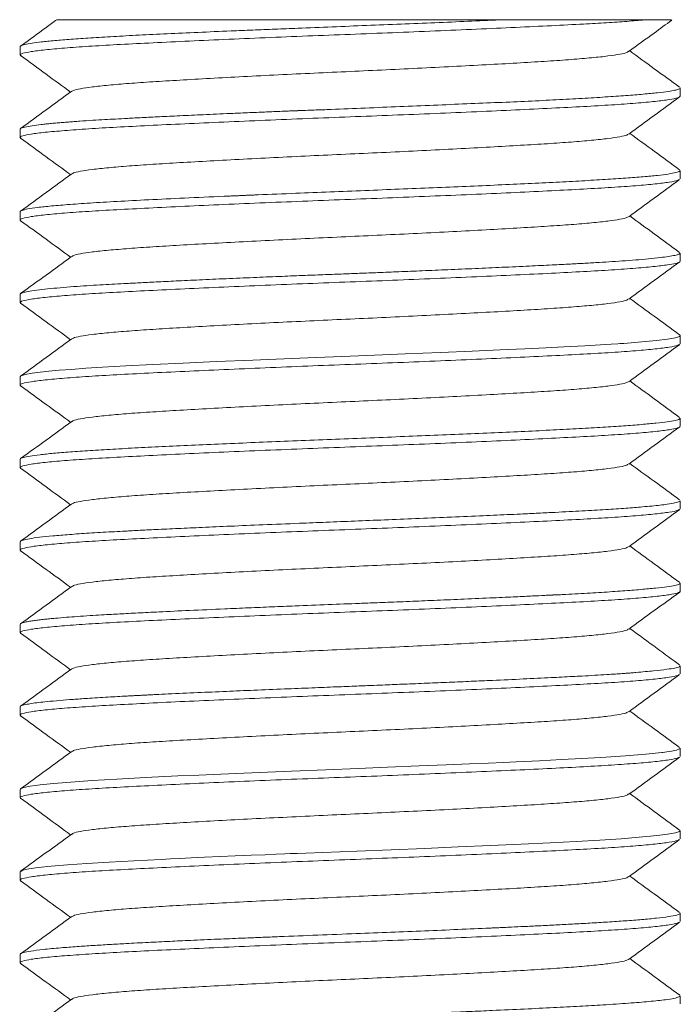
# Model space of a CAD drawing. Header units: millimetres. Extents: x 0 to 210, y 0 to 297.
# Tile 3 of 10: x 71 to 87, y 140 to 163. Entities that reach past the tile are written whole.
import ezdxf

# ---------------------------------------------------------------- set-up
doc = ezdxf.new("R2010")
doc.units = ezdxf.units.MM

msp = doc.modelspace()

# ---------------------------------------------------------------- linework, layer by layer
at = {"color": 7, "linetype": 'Continuous', "lineweight": 15}
for p, q in [((82.695, 163.482), (86.212, 163.482)), ((71.077, 162.832), (71.077, 162.632)), ((87.077, 161.632), (87.077, 161.832)), ((71.077, 160.832), (71.077, 160.632)), ((87.077, 159.632), (87.077, 159.832)), ((71.077, 158.832), (71.077, 158.632)), ((87.077, 157.632), (87.077, 157.832)), ((71.077, 156.832), (71.077, 156.632)), ((87.077, 155.632), (87.077, 155.832)), ((71.077, 154.832), (71.077, 154.632)), ((87.077, 153.632), (87.077, 153.831)), ((71.077, 152.833), (71.077, 152.632)), ((87.077, 151.632), (87.077, 151.83)), ((71.077, 150.83), (71.077, 150.632)), ((87.077, 149.632), (87.077, 149.83)), ((71.077, 148.832), (71.077, 148.632)), ((87.077, 147.632), (87.077, 147.831)), ((71.077, 146.831), (71.077, 146.632)), ((87.077, 145.632), (87.077, 145.833)), ((71.077, 144.831), (71.077, 144.632)), ((87.077, 143.632), (87.077, 143.833)), ((71.077, 142.832), (71.077, 142.632)), ((87.077, 141.632), (87.077, 141.833)), ((71.077, 140.832), (71.077, 140.632)), ((87.077, 139.632), (87.077, 139.83))]:
    msp.add_line(p, q, dxfattribs=at)
at = {"color": 7, "linetype": 'Continuous', "lineweight": 15, "flags": 128}
for points in [[(87.076, 155.832), (87.076, 155.829), (87.071, 155.82), (87.06, 155.812), (86.961, 155.779), (86.774, 155.746), (86.502, 155.712), (86.148, 155.678), (85.715, 155.643), (85.656, 155.638), (85.641, 155.637), (85.633, 155.637), (85.629, 155.636), (85.627, 155.636), (85.626, 155.636), (85.626, 155.636), (85.626, 155.636), (85.626, 155.636), (85.626, 155.636), (85.626, 155.636), (85.626, 155.636), (85.564, 155.632), (85.406, 155.621), (85.147, 155.605), (84.769, 155.583), (84.253, 155.555), (83.821, 155.533), (83.311, 155.509), (82.717, 155.482), (82.037, 155.452), (81.269, 155.42), (80.413, 155.386), (79.86, 155.364), (79.28, 155.341), (78.676, 155.317), (78.054, 155.292), (77.661, 155.277), (76.717, 155.238), (75.836, 155.201), (75.027, 155.165), (74.294, 155.13), (73.641, 155.096), (73.07, 155.063), (72.672, 155.038), (72.324, 155.013), (72.024, 154.989), (71.772, 154.966), (71.564, 154.943), (71.364, 154.917), (71.194, 154.886), (71.126, 154.867), (71.085, 154.846), (71.08, 154.841), (71.077, 154.835), (71.077, 154.832)], [(87.073, 145.833), (87.063, 145.815), (86.985, 145.785), (86.871, 145.76), (86.754, 145.742), (86.66, 145.729), (86.642, 145.727), (86.633, 145.726), (86.63, 145.726), (86.63, 145.726), (86.63, 145.726), (86.63, 145.726), (86.629, 145.726), (86.629, 145.726), (86.629, 145.726), (86.245, 145.685), (85.75, 145.645), (85.152, 145.606), (84.696, 145.579), (84.2, 145.553), (83.668, 145.527), (83.104, 145.501), (82.796, 145.487), (82.429, 145.471), (81.968, 145.451), (81.408, 145.428), (80.747, 145.401), (79.982, 145.37), (79.269, 145.341), (78.49, 145.31), (77.655, 145.276), (77.076, 145.253), (76.496, 145.228), (75.938, 145.204), (75.404, 145.181), (74.897, 145.158), (74.117, 145.119), (73.422, 145.082), (72.818, 145.046), (72.306, 145.011), (71.886, 144.976), (71.558, 144.942), (71.318, 144.91), (71.162, 144.878), (71.086, 144.847), (71.095, 144.831)], [(87.066, 143.833), (87.061, 143.813), (86.963, 143.779), (86.769, 143.744), (86.584, 143.72), (86.354, 143.695), (86.082, 143.671), (85.643, 143.637), (85.133, 143.604), (84.558, 143.572), (83.922, 143.54), (83.224, 143.508), (82.479, 143.474), (81.697, 143.439), (80.887, 143.403), (80.07, 143.368), (79.241, 143.335), (78.411, 143.304), (77.998, 143.289), (77.793, 143.282), (77.742, 143.28), (77.729, 143.279), (77.726, 143.279), (77.725, 143.279), (77.724, 143.279), (77.724, 143.279), (77.724, 143.279), (77.724, 143.279), (77.724, 143.279), (77.724, 143.279), (77.697, 143.278), (77.618, 143.275), (77.494, 143.27), (77.285, 143.261), (77.013, 143.25), (76.679, 143.236), (76.287, 143.219), (75.923, 143.203), (75.543, 143.186), (75.218, 143.171), (74.945, 143.158), (74.721, 143.148), (74.492, 143.136), (73.833, 143.103), (73.23, 143.07), (72.692, 143.036), (72.224, 143.003), (71.83, 142.97), (71.516, 142.937), (71.284, 142.904), (71.137, 142.871), (71.078, 142.838), (71.083, 142.832)]]:
    msp.add_lwpolyline(points, dxfattribs=at)
at = {"color": 7, "linetype": 'Continuous', "lineweight": 15}
for points, knots in [([(86.212, 163.482), (86.075, 163.47), (85.804, 163.447), (85.303, 163.414), (84.699, 163.379), (83.968, 163.342), (83.096, 163.3), (82.147, 163.257), (81.144, 163.214), (80.115, 163.172), (79.077, 163.132), (78.038, 163.092), (77.009, 163.05), (76.006, 163.007), (75.057, 162.964), (74.186, 162.922), (73.404, 162.882), (72.717, 162.842), (72.133, 162.8), (71.664, 162.757), (71.323, 162.714), (71.127, 162.672), (71.053, 162.64), (71.093, 162.621), (71.104, 162.615)], [0, 0, 0, 0, 0.039112, 0.077844, 0.11599, 0.163323, 0.21148, 0.260059, 0.308639, 0.356796, 0.404128, 0.451461, 0.499617, 0.548197, 0.596777, 0.644933, 0.692266, 0.739598, 0.787755, 0.836335, 0.884914, 0.933071, 0.980403, 1, 1, 1, 1]), ([(82.695, 163.482), (82.442, 163.471), (81.935, 163.448), (81.133, 163.414), (80.312, 163.38), (79.476, 163.347), (78.637, 163.313), (77.894, 163.284), (77.254, 163.258), (76.714, 163.236), (76.085, 163.21), (75.385, 163.18), (74.638, 163.146), (73.951, 163.113), (73.331, 163.079), (72.781, 163.046), (72.384, 163.018), (72.104, 162.996), (71.915, 162.98), (71.744, 162.963), (71.55, 162.942), (71.349, 162.916), (71.165, 162.883), (71.096, 162.858), (71.08, 162.842), (71.077, 162.837), (71.077, 162.834), (71.077, 162.832)], [0, 0, 0, 0, 0.051392, 0.102785, 0.154176, 0.205567, 0.256958, 0.308348, 0.342617, 0.376885, 0.411154, 0.46488, 0.517941, 0.570334, 0.62206, 0.67312, 0.723512, 0.748467, 0.773254, 0.797875, 0.822328, 0.867709, 0.916945, 0.976656, 0.984839, 0.993104, 1, 1, 1, 1]), ([(71.963, 163.487), (71.877, 163.425), (71.586, 163.212), (71.294, 162.999), (71.088, 162.848)], [0, 0, 0, 0, 0.293092, 1, 1, 1, 1]), ([(71.967, 163.482), (71.964, 163.482), (71.957, 163.482), (72.033, 163.482), (72.196, 163.482), (72.45, 163.482), (72.787, 163.482), (73.208, 163.482), (73.707, 163.482), (74.275, 163.482), (74.908, 163.482), (75.596, 163.482), (76.339, 163.482), (77.129, 163.482), (77.958, 163.482), (78.806, 163.482), (79.662, 163.482), (80.516, 163.482), (81.309, 163.482), (82.039, 163.482), (82.476, 163.482), (82.695, 163.482)], [0, 0, 0, 0, 0.022753, 0.074543, 0.128014, 0.18165, 0.235122, 0.289492, 0.344038, 0.398422, 0.453447, 0.508635, 0.56366, 0.620621, 0.677763, 0.734724, 0.791626, 0.848698, 0.905605, 0.952803, 1, 1, 1, 1]), ([(85.828, 162.713), (86.035, 162.863), (86.383, 163.118), (86.732, 163.372), (86.874, 163.476)], [0, 0, 0, 0, 0.5912185, 1, 1, 1, 1]), ([(86.212, 163.482), (86.322, 163.482), (86.544, 163.482), (86.753, 163.482), (86.871, 163.482), (86.871, 163.482), (86.87, 163.482)], [0, 0, 0, 0, 0.271832, 0.5445308, 0.816363, 1, 1, 1, 1]), ([(71.088, 162.616), (71.294, 162.465), (71.698, 162.171), (72.101, 161.876), (72.298, 161.732)], [0, 0, 0, 0, 0.510972, 1, 1, 1, 1]), ([(85.814, 162.713), (85.808, 162.706), (85.787, 162.686), (85.628, 162.65), (85.346, 162.607), (84.948, 162.564), (84.454, 162.522), (83.874, 162.482), (83.213, 162.442), (82.476, 162.4), (81.673, 162.357), (80.825, 162.314), (79.954, 162.272), (79.077, 162.232), (78.199, 162.192), (77.328, 162.15), (76.48, 162.107), (75.678, 162.064), (74.94, 162.022), (74.28, 161.982), (73.699, 161.942), (73.205, 161.9), (72.807, 161.857), (72.525, 161.814), (72.366, 161.778), (72.346, 161.758), (72.339, 161.751)], [0, 0, 0, 0, 0.0220246, 0.0655449, 0.109448, 0.153351, 0.1968713, 0.2396459, 0.2824205, 0.3259408, 0.3698439, 0.4137469, 0.4572672, 0.5000418, 0.5428164, 0.5863367, 0.6302397, 0.6741428, 0.7176631, 0.7604377, 0.8032123, 0.8467326, 0.8906356, 0.9345387, 0.978059, 1, 1, 1, 1]), ([(87.065, 161.848), (86.859, 161.999), (86.455, 162.293), (86.052, 162.588), (85.855, 162.732)], [0, 0, 0, 0, 0.510946, 1, 1, 1, 1]), ([(87.073, 161.832), (87.074, 161.83), (87.08, 161.82), (87.043, 161.801), (86.951, 161.775), (86.788, 161.747), (86.541, 161.716), (86.195, 161.682), (85.771, 161.648), (85.273, 161.614), (84.709, 161.579), (84.083, 161.545), (83.403, 161.512), (82.676, 161.48), (81.906, 161.448), (81.104, 161.415), (80.279, 161.381), (79.445, 161.346), (78.751, 161.317), (78.27, 161.299), (78.031, 161.29), (77.912, 161.286), (77.852, 161.284), (77.822, 161.283), (77.807, 161.282), (77.8, 161.282), (77.796, 161.282), (77.794, 161.282), (77.794, 161.282), (77.793, 161.282), (77.793, 161.282), (77.793, 161.282), (77.793, 161.282), (77.792, 161.282), (77.792, 161.282), (77.791, 161.282), (77.79, 161.282), (77.788, 161.282), (77.783, 161.282), (77.773, 161.281), (77.749, 161.28), (77.684, 161.278), (77.573, 161.273), (77.41, 161.266), (77.232, 161.259), (77.044, 161.251), (76.852, 161.243), (76.64, 161.234), (76.409, 161.224), (76.027, 161.208), (75.53, 161.185), (74.96, 161.159), (74.466, 161.136), (74.045, 161.115), (73.69, 161.096), (73.39, 161.08), (73.108, 161.065), (72.817, 161.047), (72.573, 161.031), (72.38, 161.017), (72.241, 161.007), (72.103, 160.996), (71.967, 160.984), (71.834, 160.972), (71.706, 160.959), (71.537, 160.941), (71.347, 160.916), (71.165, 160.883), (71.096, 160.858), (71.08, 160.842), (71.077, 160.837), (71.077, 160.834), (71.077, 160.832)], [0, 0, 0, 0, 0.005188, 0.031874, 0.058561, 0.085248, 0.118602, 0.151956, 0.185311, 0.218667, 0.251976, 0.28521, 0.318441, 0.351672, 0.385069, 0.418542, 0.452017, 0.485494, 0.518372, 0.534814, 0.543035, 0.547146, 0.549201, 0.550229, 0.550742, 0.550999, 0.551128, 0.551192, 0.551224, 0.55124, 0.551248, 0.551252, 0.551254, 0.551255, 0.551282, 0.551303, 0.551343, 0.551419, 0.551571, 0.551897, 0.552652, 0.554547, 0.55968, 0.566156, 0.574419, 0.581415, 0.589323, 0.598142, 0.607873, 0.618515, 0.646791, 0.672653, 0.696101, 0.717134, 0.735752, 0.751954, 0.76693, 0.784821, 0.805629, 0.815441, 0.825789, 0.836673, 0.848092, 0.860048, 0.872539, 0.885566, 0.914223, 0.945919, 0.98502, 0.990427, 0.995898, 1, 1, 1, 1]), ([(87.077, 161.632), (87.064, 161.619), (87.038, 161.592), (86.827, 161.55), (86.49, 161.507), (86.02, 161.464), (85.436, 161.422), (84.749, 161.382), (83.968, 161.342), (83.096, 161.3), (82.147, 161.257), (81.144, 161.214), (80.115, 161.172), (79.077, 161.132), (78.038, 161.092), (77.009, 161.05), (76.006, 161.007), (75.057, 160.964), (74.186, 160.922), (73.404, 160.882), (72.717, 160.842), (72.133, 160.8), (71.664, 160.757), (71.323, 160.714), (71.127, 160.672), (71.053, 160.64), (71.093, 160.621), (71.104, 160.615)], [0, 0, 0, 0, 0.040381, 0.081466, 0.122911, 0.164356, 0.205441, 0.245822, 0.286203, 0.327287, 0.368733, 0.410178, 0.451262, 0.491644, 0.532025, 0.573109, 0.614555, 0.656, 0.697084, 0.737465, 0.777847, 0.818931, 0.860376, 0.901822, 0.942906, 0.983287, 1, 1, 1, 1]), ([(72.325, 161.751), (72.119, 161.601), (71.706, 161.3), (71.294, 160.999), (71.088, 160.848)], [0, 0, 0, 0, 0.499955, 1, 1, 1, 1]), ([(85.829, 160.713), (86.035, 160.863), (86.447, 161.164), (86.859, 161.465), (87.065, 161.616)], [0, 0, 0, 0, 0.499957, 1, 1, 1, 1]), ([(71.088, 160.616), (71.294, 160.465), (71.698, 160.171), (72.101, 159.876), (72.298, 159.732)], [0, 0, 0, 0, 0.510969, 1, 1, 1, 1]), ([(85.815, 160.713), (85.808, 160.706), (85.787, 160.686), (85.628, 160.65), (85.346, 160.607), (84.948, 160.564), (84.454, 160.522), (83.874, 160.482), (83.213, 160.442), (82.476, 160.4), (81.673, 160.357), (80.825, 160.314), (79.954, 160.272), (79.077, 160.232), (78.199, 160.192), (77.328, 160.15), (76.48, 160.107), (75.678, 160.064), (74.94, 160.022), (74.28, 159.982), (73.699, 159.942), (73.205, 159.9), (72.807, 159.857), (72.525, 159.814), (72.366, 159.778), (72.346, 159.758), (72.339, 159.751)], [0, 0, 0, 0, 0.02212, 0.065639, 0.109541, 0.153443, 0.196962, 0.239735, 0.282508, 0.326027, 0.369929, 0.413831, 0.45735, 0.500123, 0.542897, 0.586416, 0.630318, 0.674219, 0.717738, 0.760512, 0.803285, 0.846804, 0.890706, 0.934608, 0.978127, 1, 1, 1, 1]), ([(87.065, 159.848), (86.859, 159.999), (86.456, 160.293), (86.052, 160.588), (85.855, 160.732)], [0, 0, 0, 0, 0.510844, 1, 1, 1, 1]), ([(87.066, 159.832), (87.067, 159.826), (87.071, 159.809), (86.981, 159.78), (86.805, 159.747), (86.539, 159.714), (86.193, 159.681), (85.769, 159.648), (85.271, 159.615), (84.706, 159.581), (84.078, 159.548), (83.396, 159.514), (82.665, 159.481), (81.895, 159.447), (81.093, 159.414), (80.269, 159.38), (79.433, 159.347), (78.592, 159.313), (77.723, 159.278), (77.109, 159.253), (76.741, 159.238), (76.641, 159.234), (76.54, 159.229), (76.44, 159.225), (76.341, 159.221), (76.242, 159.217), (75.843, 159.2), (75.17, 159.17), (74.29, 159.128), (73.51, 159.088), (72.838, 159.048), (72.277, 159.01), (71.826, 158.972), (71.485, 158.936), (71.245, 158.9), (71.115, 158.866), (71.063, 158.843), (71.077, 158.832), (71.078, 158.832)], [0, 0, 0, 0, 0.018787, 0.052153, 0.085518, 0.118842, 0.152167, 0.185492, 0.218817, 0.252142, 0.285467, 0.318842, 0.352249, 0.385657, 0.419065, 0.452472, 0.48588, 0.519287, 0.552695, 0.590107, 0.594309, 0.59851, 0.602712, 0.606914, 0.611115, 0.615317, 0.619519, 0.662236, 0.703894, 0.744491, 0.784028, 0.822505, 0.859921, 0.896276, 0.931572, 0.965806, 0.998979, 1, 1, 1, 1]), ([(72.325, 159.751), (72.119, 159.601), (71.706, 159.3), (71.294, 158.999), (71.088, 158.848)], [0, 0, 0, 0, 0.499953, 1, 1, 1, 1]), ([(87.049, 159.616), (87.04, 159.608), (87.016, 159.587), (86.825, 159.55), (86.49, 159.507), (86.02, 159.464), (85.436, 159.422), (84.749, 159.382), (83.968, 159.342), (83.096, 159.3), (82.147, 159.257), (81.144, 159.214), (80.115, 159.172), (79.077, 159.132), (78.038, 159.092), (77.009, 159.05), (76.006, 159.007), (75.057, 158.964), (74.186, 158.922), (73.404, 158.882), (72.717, 158.842), (72.133, 158.8), (71.664, 158.757), (71.323, 158.714), (71.127, 158.672), (71.053, 158.64), (71.093, 158.621), (71.104, 158.615)], [0, 0, 0, 0, 0.024274, 0.066049, 0.10819, 0.150331, 0.192105, 0.233165, 0.274224, 0.315998, 0.358139, 0.400281, 0.442055, 0.483114, 0.524174, 0.565948, 0.608089, 0.65023, 0.692004, 0.733064, 0.774123, 0.815897, 0.858039, 0.90018, 0.941954, 0.983013, 1, 1, 1, 1]), ([(85.829, 158.713), (86.035, 158.863), (86.447, 159.164), (86.859, 159.465), (87.065, 159.616)], [0, 0, 0, 0, 0.499955, 1, 1, 1, 1]), ([(85.815, 158.713), (85.808, 158.706), (85.787, 158.686), (85.628, 158.65), (85.346, 158.607), (84.948, 158.564), (84.454, 158.522), (83.874, 158.482), (83.213, 158.442), (82.476, 158.4), (81.673, 158.357), (80.825, 158.314), (79.954, 158.272), (79.077, 158.232), (78.199, 158.192), (77.328, 158.15), (76.48, 158.107), (75.678, 158.064), (74.94, 158.022), (74.28, 157.982), (73.699, 157.942), (73.205, 157.9), (72.807, 157.857), (72.525, 157.814), (72.366, 157.778), (72.345, 157.758), (72.338, 157.751)], [0, 0, 0, 0, 0.022096, 0.065595, 0.109477, 0.153358, 0.196857, 0.23961, 0.282364, 0.325863, 0.369744, 0.413625, 0.457124, 0.499878, 0.542631, 0.58613, 0.630011, 0.673893, 0.717392, 0.760145, 0.802898, 0.846397, 0.890279, 0.93416, 0.977659, 1, 1, 1, 1]), ([(87.065, 157.848), (86.859, 157.999), (86.455, 158.293), (86.052, 158.588), (85.855, 158.732)], [0, 0, 0, 0, 0.511037, 1, 1, 1, 1]), ([(71.088, 158.616), (71.294, 158.465), (71.698, 158.171), (72.101, 157.876), (72.298, 157.732)], [0, 0, 0, 0, 0.510965, 1, 1, 1, 1]), ([(87.074, 157.832), (87.075, 157.83), (87.079, 157.822), (87.053, 157.806), (86.983, 157.782), (86.85, 157.755), (86.652, 157.727), (86.399, 157.699), (86.095, 157.671), (85.77, 157.646), (85.445, 157.624), (85.116, 157.603), (84.778, 157.584), (84.398, 157.564), (83.952, 157.541), (83.401, 157.515), (82.778, 157.486), (82.115, 157.456), (81.468, 157.428), (80.847, 157.402), (80.28, 157.379), (79.772, 157.359), (79.323, 157.341), (78.899, 157.325), (78.458, 157.308), (77.96, 157.289), (77.402, 157.266), (76.79, 157.241), (76.143, 157.213), (75.51, 157.185), (74.935, 157.158), (74.44, 157.134), (74.021, 157.113), (73.672, 157.095), (73.366, 157.079), (73.07, 157.063), (72.76, 157.044), (72.436, 157.022), (72.11, 156.997), (71.801, 156.97), (71.522, 156.94), (71.307, 156.909), (71.167, 156.881), (71.099, 156.857), (71.074, 156.841), (71.078, 156.833), (71.079, 156.832)], [0, 0, 0, 0, 0.00472, 0.025443, 0.049921, 0.078155, 0.104554, 0.133346, 0.16086, 0.185767, 0.208066, 0.227758, 0.247944, 0.267323, 0.290409, 0.317251, 0.347847, 0.376211, 0.404363, 0.429908, 0.452845, 0.473175, 0.490897, 0.506468, 0.523764, 0.54367, 0.566184, 0.591306, 0.619036, 0.647718, 0.673902, 0.697478, 0.718446, 0.736807, 0.752637, 0.769296, 0.788563, 0.810438, 0.834922, 0.862013, 0.890918, 0.922787, 0.950903, 0.975264, 0.995871, 1, 1, 1, 1]), ([(72.324, 157.751), (72.118, 157.6), (71.706, 157.299), (71.294, 156.998), (71.087, 156.848)], [0, 0, 0, 0, 0.499956, 1, 1, 1, 1]), ([(87.077, 157.632), (87.064, 157.619), (87.038, 157.592), (86.827, 157.55), (86.49, 157.507), (86.02, 157.464), (85.436, 157.422), (84.749, 157.382), (83.968, 157.342), (83.096, 157.3), (82.147, 157.257), (81.144, 157.214), (80.115, 157.172), (79.077, 157.132), (78.038, 157.092), (77.009, 157.05), (76.006, 157.007), (75.057, 156.964), (74.186, 156.922), (73.404, 156.882), (72.717, 156.842), (72.133, 156.8), (71.664, 156.757), (71.323, 156.714), (71.127, 156.672), (71.053, 156.64), (71.093, 156.621), (71.104, 156.615)], [0, 0, 0, 0, 0.040382, 0.081467, 0.122912, 0.164358, 0.205443, 0.245825, 0.286206, 0.327291, 0.368737, 0.410183, 0.451268, 0.491649, 0.532031, 0.573116, 0.614562, 0.656008, 0.697092, 0.737474, 0.777856, 0.818941, 0.860386, 0.901832, 0.942917, 0.983299, 1, 1, 1, 1]), ([(85.829, 156.713), (86.035, 156.864), (86.447, 157.165), (86.859, 157.466), (87.066, 157.616)], [0, 0, 0, 0, 0.499955, 1, 1, 1, 1]), ([(71.088, 156.616), (71.294, 156.465), (71.698, 156.171), (72.101, 155.876), (72.298, 155.732)], [0, 0, 0, 0, 0.5109606, 1, 1, 1, 1]), ([(85.815, 156.713), (85.808, 156.706), (85.787, 156.686), (85.628, 156.65), (85.346, 156.607), (84.948, 156.564), (84.454, 156.522), (83.874, 156.482), (83.213, 156.442), (82.476, 156.4), (81.673, 156.357), (80.825, 156.314), (79.954, 156.272), (79.077, 156.232), (78.199, 156.192), (77.328, 156.15), (76.48, 156.107), (75.678, 156.064), (74.94, 156.022), (74.28, 155.982), (73.699, 155.942), (73.205, 155.9), (72.807, 155.857), (72.525, 155.814), (72.366, 155.778), (72.346, 155.758), (72.339, 155.751)], [0, 0, 0, 0, 0.022199, 0.065715, 0.109614, 0.153513, 0.197029, 0.239799, 0.28257, 0.326086, 0.369984, 0.413883, 0.457399, 0.500169, 0.54294, 0.586456, 0.630355, 0.674253, 0.717769, 0.76054, 0.80331, 0.846826, 0.890725, 0.934623, 0.97814, 1, 1, 1, 1]), ([(87.065, 155.848), (86.859, 155.999), (86.455, 156.293), (86.052, 156.588), (85.855, 156.732)], [0, 0, 0, 0, 0.510957, 1, 1, 1, 1]), ([(87.065, 155.849), (87.067, 155.847), (87.073, 155.843), (87.075, 155.839), (87.076, 155.836)], [0, 0, 0, 0, 0.407164, 1, 1, 1, 1]), ([(87.05, 155.616), (87.041, 155.608), (87.016, 155.587), (86.825, 155.55), (86.49, 155.507), (86.02, 155.464), (85.436, 155.422), (84.749, 155.382), (83.968, 155.342), (83.096, 155.3), (82.147, 155.257), (81.144, 155.214), (80.115, 155.172), (79.077, 155.132), (78.038, 155.092), (77.009, 155.05), (76.006, 155.007), (75.057, 154.964), (74.186, 154.922), (73.404, 154.882), (72.717, 154.842), (72.133, 154.8), (71.664, 154.757), (71.323, 154.714), (71.127, 154.672), (71.053, 154.64), (71.093, 154.621), (71.104, 154.615)], [0, 0, 0, 0, 0.024436, 0.066204, 0.108338, 0.150473, 0.19224, 0.233293, 0.274346, 0.316113, 0.358248, 0.400382, 0.44215, 0.483203, 0.524256, 0.566023, 0.608158, 0.650292, 0.69206, 0.733113, 0.774165, 0.815933, 0.858067, 0.900202, 0.94197, 0.983022, 1, 1, 1, 1]), ([(72.325, 155.751), (72.119, 155.601), (71.707, 155.3), (71.294, 154.999), (71.088, 154.848)], [0, 0, 0, 0, 0.499955, 1, 1, 1, 1]), ([(85.829, 154.713), (86.035, 154.864), (86.447, 155.165), (86.86, 155.466), (87.066, 155.616)], [0, 0, 0, 0, 0.499956, 1, 1, 1, 1]), ([(85.815, 154.713), (85.808, 154.706), (85.788, 154.686), (85.628, 154.65), (85.346, 154.607), (84.948, 154.564), (84.454, 154.522), (83.874, 154.482), (83.213, 154.442), (82.476, 154.4), (81.673, 154.357), (80.825, 154.314), (79.954, 154.272), (79.077, 154.232), (78.199, 154.192), (77.328, 154.15), (76.48, 154.107), (75.678, 154.064), (74.94, 154.022), (74.28, 153.982), (73.699, 153.942), (73.205, 153.9), (72.807, 153.857), (72.525, 153.814), (72.366, 153.778), (72.346, 153.758), (72.339, 153.751)], [0, 0, 0, 0, 0.022301, 0.065807, 0.109695, 0.153584, 0.197089, 0.23985, 0.28261, 0.326116, 0.370004, 0.413892, 0.457398, 0.500158, 0.542919, 0.586424, 0.630313, 0.674201, 0.717707, 0.760467, 0.803227, 0.846733, 0.890621, 0.93451, 0.978016, 1, 1, 1, 1]), ([(87.065, 153.848), (86.859, 153.999), (86.456, 154.293), (86.052, 154.588), (85.855, 154.732)], [0, 0, 0, 0, 0.510846, 1, 1, 1, 1]), ([(71.088, 154.616), (71.294, 154.465), (71.698, 154.171), (72.101, 153.876), (72.298, 153.732)], [0, 0, 0, 0, 0.510957, 1, 1, 1, 1]), ([(87.067, 153.831), (87.067, 153.824), (87.067, 153.805), (86.966, 153.775), (86.779, 153.742), (86.504, 153.709), (86.15, 153.676), (85.717, 153.643), (85.212, 153.61), (84.64, 153.577), (84.006, 153.543), (83.319, 153.51), (82.586, 153.477), (81.814, 153.444), (81.012, 153.411), (80.188, 153.377), (79.353, 153.344), (78.515, 153.311), (77.683, 153.278), (76.866, 153.244), (76.073, 153.211), (75.313, 153.178), (74.594, 153.144), (73.925, 153.111), (73.312, 153.078), (72.761, 153.044), (72.28, 153.011), (71.874, 152.978), (71.546, 152.944), (71.301, 152.911), (71.134, 152.876), (71.083, 152.851), (71.077, 152.836), (71.077, 152.834), (71.077, 152.833)], [0, 0, 0, 0, 0.02259, 0.055906, 0.089222, 0.122538, 0.155854, 0.18917, 0.222486, 0.255802, 0.289118, 0.322434, 0.35575, 0.389066, 0.422382, 0.455698, 0.489014, 0.522331, 0.555647, 0.588963, 0.622279, 0.655595, 0.688911, 0.722228, 0.755544, 0.78886, 0.822177, 0.855493, 0.888809, 0.922125, 0.955442, 0.992752, 0.996942, 1, 1, 1, 1]), ([(72.325, 153.751), (72.119, 153.601), (71.706, 153.3), (71.294, 152.999), (71.088, 152.848)], [0, 0, 0, 0, 0.499955, 1, 1, 1, 1]), ([(87.077, 153.632), (87.064, 153.619), (87.038, 153.592), (86.827, 153.55), (86.49, 153.507), (86.02, 153.464), (85.436, 153.422), (84.749, 153.382), (83.968, 153.342), (83.096, 153.3), (82.147, 153.257), (81.144, 153.214), (80.115, 153.172), (79.077, 153.132), (78.038, 153.092), (77.009, 153.05), (76.006, 153.007), (75.057, 152.964), (74.186, 152.922), (73.404, 152.882), (72.717, 152.842), (72.133, 152.8), (71.664, 152.757), (71.323, 152.714), (71.127, 152.672), (71.053, 152.64), (71.093, 152.621), (71.104, 152.615)], [0, 0, 0, 0, 0.0403815, 0.0814662, 0.1229118, 0.1643573, 0.205442, 0.2458236, 0.2862051, 0.3272898, 0.3687354, 0.4101809, 0.4512656, 0.4916471, 0.5320287, 0.5731134, 0.6145589, 0.6560045, 0.6970892, 0.7374707, 0.7778523, 0.818937, 0.8603825, 0.901828, 0.9429127, 0.9832943, 1, 1, 1, 1]), ([(85.829, 152.713), (86.035, 152.864), (86.447, 153.165), (86.86, 153.466), (87.066, 153.616)], [0, 0, 0, 0, 0.4999559, 1, 1, 1, 1]), ([(87.065, 151.848), (86.859, 151.999), (86.455, 152.293), (86.052, 152.588), (85.855, 152.732)], [0, 0, 0, 0, 0.510947, 1, 1, 1, 1]), ([(71.088, 152.616), (71.294, 152.465), (71.698, 152.171), (72.101, 151.876), (72.298, 151.732)], [0, 0, 0, 0, 0.510954, 1, 1, 1, 1]), ([(85.815, 152.713), (85.808, 152.706), (85.788, 152.686), (85.628, 152.65), (85.346, 152.607), (84.948, 152.564), (84.454, 152.522), (83.874, 152.482), (83.213, 152.442), (82.476, 152.4), (81.673, 152.357), (80.825, 152.314), (79.954, 152.272), (79.077, 152.232), (78.199, 152.192), (77.328, 152.15), (76.48, 152.107), (75.678, 152.064), (74.94, 152.022), (74.28, 151.982), (73.699, 151.942), (73.205, 151.9), (72.807, 151.857), (72.525, 151.814), (72.366, 151.778), (72.346, 151.758), (72.339, 151.752)], [0, 0, 0, 0, 0.022339, 0.065853, 0.109751, 0.153648, 0.197162, 0.239931, 0.2827, 0.326215, 0.370112, 0.41401, 0.457524, 0.500293, 0.543062, 0.586577, 0.630474, 0.674371, 0.717886, 0.760655, 0.803424, 0.846939, 0.890836, 0.934733, 0.978248, 1, 1, 1, 1]), ([(87.067, 151.83), (87.067, 151.823), (87.066, 151.804), (86.964, 151.774), (86.797, 151.745), (86.596, 151.72), (86.396, 151.7), (86.128, 151.676), (85.766, 151.648), (85.278, 151.615), (84.707, 151.582), (84.214, 151.555), (83.849, 151.537), (83.642, 151.527), (83.428, 151.516), (83.176, 151.504), (82.883, 151.491), (82.552, 151.476), (82.073, 151.454), (81.447, 151.428), (80.674, 151.395), (79.921, 151.365), (79.197, 151.336), (78.508, 151.308), (77.762, 151.278), (76.981, 151.246), (76.193, 151.213), (75.509, 151.183), (74.908, 151.156), (74.391, 151.132), (74.027, 151.114), (73.798, 151.102), (73.671, 151.095), (73.504, 151.086), (73.184, 151.069), (72.74, 151.043), (72.26, 151.01), (71.856, 150.977), (71.531, 150.943), (71.289, 150.908), (71.139, 150.873), (71.072, 150.847), (71.083, 150.833), (71.086, 150.83)], [0, 0, 0, 0, 0.02316, 0.056423, 0.089686, 0.111866, 0.132948, 0.153566, 0.185307, 0.218031, 0.251739, 0.28643, 0.296527, 0.306704, 0.316962, 0.3273, 0.342199, 0.357115, 0.371766, 0.404912, 0.436619, 0.466887, 0.495716, 0.523106, 0.549056, 0.585271, 0.61825, 0.647991, 0.674494, 0.70033, 0.722103, 0.729546, 0.736361, 0.742549, 0.756863, 0.79028, 0.823697, 0.857114, 0.890533, 0.923953, 0.957273, 0.990219, 1, 1, 1, 1]), ([(87.05, 151.616), (87.041, 151.608), (87.016, 151.587), (86.825, 151.55), (86.49, 151.507), (86.02, 151.464), (85.436, 151.422), (84.749, 151.382), (83.968, 151.342), (83.096, 151.3), (82.147, 151.257), (81.144, 151.214), (80.115, 151.172), (79.077, 151.132), (78.038, 151.092), (77.009, 151.05), (76.006, 151.007), (75.057, 150.964), (74.186, 150.922), (73.404, 150.882), (72.717, 150.842), (72.133, 150.8), (71.664, 150.757), (71.323, 150.714), (71.127, 150.672), (71.053, 150.64), (71.093, 150.621), (71.104, 150.615)], [0, 0, 0, 0, 0.024395, 0.0661635, 0.1082988, 0.1504341, 0.1922026, 0.2332562, 0.2743098, 0.3160783, 0.3582136, 0.4003489, 0.4421174, 0.483171, 0.5242246, 0.5659931, 0.6081284, 0.6502637, 0.6920322, 0.7330858, 0.7741394, 0.8159079, 0.8580432, 0.9001785, 0.941947, 0.9830006, 1, 1, 1, 1]), ([(72.325, 151.751), (72.119, 151.601), (71.707, 151.3), (71.294, 150.999), (71.088, 150.848)], [0, 0, 0, 0, 0.499955, 1, 1, 1, 1]), ([(85.829, 150.713), (86.035, 150.864), (86.447, 151.165), (86.859, 151.466), (87.066, 151.616)], [0, 0, 0, 0, 0.499956, 1, 1, 1, 1]), ([(71.088, 150.616), (71.294, 150.465), (71.698, 150.171), (72.101, 149.876), (72.298, 149.732)], [0, 0, 0, 0, 0.510955, 1, 1, 1, 1]), ([(85.815, 150.713), (85.808, 150.706), (85.787, 150.686), (85.628, 150.65), (85.346, 150.607), (84.948, 150.564), (84.454, 150.522), (83.874, 150.482), (83.213, 150.442), (82.476, 150.4), (81.673, 150.357), (80.825, 150.314), (79.954, 150.272), (79.077, 150.232), (78.199, 150.192), (77.328, 150.15), (76.48, 150.107), (75.678, 150.064), (74.94, 150.022), (74.28, 149.982), (73.699, 149.942), (73.205, 149.9), (72.807, 149.857), (72.525, 149.814), (72.366, 149.778), (72.346, 149.758), (72.339, 149.751)], [0, 0, 0, 0, 0.022277, 0.06579, 0.109685, 0.153581, 0.197093, 0.23986, 0.282627, 0.32614, 0.370035, 0.413931, 0.457443, 0.50021, 0.542978, 0.58649, 0.630386, 0.674281, 0.717794, 0.760561, 0.803328, 0.84684, 0.890736, 0.934631, 0.978144, 1, 1, 1, 1]), ([(87.066, 149.848), (86.859, 149.998), (86.456, 150.293), (86.052, 150.588), (85.855, 150.732)], [0, 0, 0, 0, 0.5107414, 1, 1, 1, 1]), ([(87.077, 149.632), (87.064, 149.619), (87.038, 149.592), (86.827, 149.55), (86.49, 149.507), (86.02, 149.464), (85.436, 149.422), (84.749, 149.382), (83.968, 149.342), (83.096, 149.3), (82.147, 149.257), (81.144, 149.214), (80.115, 149.172), (79.077, 149.132), (78.038, 149.092), (77.009, 149.05), (76.006, 149.007), (75.057, 148.964), (74.186, 148.922), (73.404, 148.882), (72.717, 148.842), (72.133, 148.8), (71.664, 148.757), (71.323, 148.714), (71.127, 148.672), (71.053, 148.64), (71.093, 148.621), (71.104, 148.615)], [0, 0, 0, 0, 0.04038, 0.081463, 0.122906, 0.16435, 0.205433, 0.245813, 0.286193, 0.327276, 0.368719, 0.410163, 0.451246, 0.491626, 0.532006, 0.573088, 0.614532, 0.655976, 0.697059, 0.737439, 0.777818, 0.818901, 0.860345, 0.901789, 0.942872, 0.983252, 1, 1, 1, 1]), ([(87.068, 149.83), (87.067, 149.822), (87.065, 149.803), (86.961, 149.774), (86.771, 149.743), (86.493, 149.711), (86.132, 149.677), (85.693, 149.643), (85.184, 149.607), (84.707, 149.578), (84.351, 149.56), (84.166, 149.551), (84.073, 149.547), (84.026, 149.545), (84.002, 149.544), (83.99, 149.544), (83.984, 149.543), (83.981, 149.543), (83.98, 149.543), (83.979, 149.543), (83.978, 149.543), (83.978, 149.543), (83.978, 149.543), (83.978, 149.543), (83.978, 149.543), (83.978, 149.543), (83.977, 149.543), (83.976, 149.543), (83.974, 149.543), (83.969, 149.543), (83.96, 149.542), (83.938, 149.541), (83.884, 149.539), (83.736, 149.531), (83.537, 149.522), (83.299, 149.51), (83.081, 149.5), (82.827, 149.488), (82.415, 149.469), (81.867, 149.445), (81.212, 149.417), (80.688, 149.396), (80.289, 149.379), (80.001, 149.368), (79.742, 149.358), (79.513, 149.349), (79.117, 149.333), (78.527, 149.311), (77.818, 149.283), (77.174, 149.256), (76.603, 149.233), (75.928, 149.203), (75.196, 149.17), (74.589, 149.142), (74.182, 149.122), (73.935, 149.109), (73.705, 149.097), (73.49, 149.086), (73.272, 149.074), (73.029, 149.06), (72.751, 149.043), (72.464, 149.024), (72.182, 149.002), (71.988, 148.986), (71.86, 148.974), (71.792, 148.968), (71.726, 148.961), (71.662, 148.954), (71.599, 148.947), (71.516, 148.938), (71.412, 148.924), (71.294, 148.906), (71.198, 148.888), (71.128, 148.869), (71.085, 148.851), (71.08, 148.839), (71.078, 148.832)], [0, 0, 0, 0, 0.023981, 0.057068, 0.090155, 0.123717, 0.157281, 0.190847, 0.224415, 0.257225, 0.273634, 0.281838, 0.28594, 0.287991, 0.289017, 0.289529, 0.289786, 0.289914, 0.289978, 0.29001, 0.290026, 0.290034, 0.290038, 0.29004, 0.290041, 0.290075, 0.290102, 0.290151, 0.290244, 0.290427, 0.290805, 0.291644, 0.293668, 0.298954, 0.313728, 0.322532, 0.3327, 0.34423, 0.357123, 0.387832, 0.415181, 0.439169, 0.451949, 0.463519, 0.473877, 0.483025, 0.490962, 0.521141, 0.553392, 0.576049, 0.599629, 0.624129, 0.661752, 0.696494, 0.709589, 0.722222, 0.734393, 0.746103, 0.757351, 0.771527, 0.788952, 0.809625, 0.829502, 0.851671, 0.857858, 0.864201, 0.870702, 0.87736, 0.884175, 0.891148, 0.906024, 0.9238, 0.944474, 0.961884, 0.980924, 1, 1, 1, 1]), ([(72.325, 149.751), (72.119, 149.601), (71.706, 149.3), (71.294, 148.999), (71.088, 148.848)], [0, 0, 0, 0, 0.499954, 1, 1, 1, 1]), ([(85.829, 148.713), (86.035, 148.864), (86.447, 149.165), (86.859, 149.465), (87.066, 149.616)], [0, 0, 0, 0, 0.499956, 1, 1, 1, 1]), ([(85.815, 148.713), (85.808, 148.706), (85.787, 148.686), (85.628, 148.65), (85.346, 148.607), (84.948, 148.564), (84.454, 148.522), (83.874, 148.482), (83.213, 148.442), (82.476, 148.4), (81.673, 148.357), (80.825, 148.314), (79.954, 148.272), (79.077, 148.232), (78.199, 148.192), (77.328, 148.15), (76.48, 148.107), (75.678, 148.064), (74.94, 148.022), (74.28, 147.982), (73.699, 147.942), (73.205, 147.9), (72.807, 147.857), (72.525, 147.814), (72.366, 147.778), (72.345, 147.758), (72.339, 147.751)], [0, 0, 0, 0, 0.022206, 0.065711, 0.109597, 0.153484, 0.196988, 0.239747, 0.282506, 0.32601, 0.369897, 0.413784, 0.457288, 0.500047, 0.542805, 0.586309, 0.630196, 0.674083, 0.717587, 0.760346, 0.803105, 0.846609, 0.890496, 0.934383, 0.977887, 1, 1, 1, 1]), ([(87.065, 147.848), (86.883, 147.981), (86.479, 148.276), (86.076, 148.571), (85.855, 148.732)], [0, 0, 0, 0, 0.451925, 1, 1, 1, 1]), ([(71.088, 148.616), (71.294, 148.465), (71.698, 148.171), (72.101, 147.876), (72.298, 147.732)], [0, 0, 0, 0, 0.510962, 1, 1, 1, 1]), ([(87.068, 147.831), (87.067, 147.822), (87.064, 147.803), (86.957, 147.773), (86.757, 147.742), (86.447, 147.706), (86.127, 147.676), (85.896, 147.655), (85.784, 147.647), (85.66, 147.638), (85.498, 147.627), (85.279, 147.613), (85.013, 147.597), (84.73, 147.582), (84.463, 147.568), (84.212, 147.555), (83.823, 147.535), (83.272, 147.508), (82.616, 147.478), (82.014, 147.452), (81.482, 147.429), (80.939, 147.406), (80.419, 147.385), (79.988, 147.367), (79.605, 147.352), (79.209, 147.336), (78.708, 147.316), (78.121, 147.292), (77.452, 147.265), (76.757, 147.237), (76.053, 147.207), (75.356, 147.177), (74.79, 147.151), (74.414, 147.133), (74.235, 147.124), (74.122, 147.118), (74.018, 147.113), (73.907, 147.107), (73.791, 147.101), (73.55, 147.088), (73.171, 147.067), (72.736, 147.04), (72.35, 147.013), (72.02, 146.988), (71.742, 146.962), (71.516, 146.938), (71.341, 146.914), (71.216, 146.892), (71.12, 146.866), (71.069, 146.847), (71.082, 146.833), (71.084, 146.831)], [0, 0, 0, 0, 0.02478, 0.057808, 0.091119, 0.128871, 0.166629, 0.176162, 0.182753, 0.191619, 0.20276, 0.216177, 0.234184, 0.251661, 0.264968, 0.278224, 0.291431, 0.324403, 0.358015, 0.380428, 0.402841, 0.425255, 0.447668, 0.466146, 0.477139, 0.49355, 0.513473, 0.536908, 0.563854, 0.594311, 0.622376, 0.652878, 0.685818, 0.700687, 0.707558, 0.712454, 0.717758, 0.72347, 0.729591, 0.736121, 0.762182, 0.793242, 0.81673, 0.842441, 0.870373, 0.892783, 0.916443, 0.941353, 0.959205, 0.992544, 1, 1, 1, 1]), ([(72.325, 147.751), (72.118, 147.601), (71.706, 147.299), (71.294, 146.998), (71.088, 146.848)], [0, 0, 0, 0, 0.499955, 1, 1, 1, 1]), ([(87.049, 147.616), (87.04, 147.608), (87.016, 147.587), (86.825, 147.55), (86.49, 147.507), (86.02, 147.464), (85.436, 147.422), (84.749, 147.382), (83.968, 147.342), (83.096, 147.3), (82.147, 147.257), (81.144, 147.214), (80.115, 147.172), (79.077, 147.132), (78.038, 147.092), (77.009, 147.05), (76.006, 147.007), (75.057, 146.964), (74.186, 146.922), (73.404, 146.882), (72.717, 146.842), (72.133, 146.8), (71.664, 146.757), (71.323, 146.714), (71.127, 146.672), (71.053, 146.64), (71.093, 146.621), (71.104, 146.615)], [0, 0, 0, 0, 0.024268, 0.066039, 0.108177, 0.150314, 0.192085, 0.233141, 0.274197, 0.315968, 0.358105, 0.400243, 0.442014, 0.483069, 0.524125, 0.565896, 0.608034, 0.650171, 0.691942, 0.732998, 0.774054, 0.815824, 0.857962, 0.9001, 0.94187, 0.982926, 1, 1, 1, 1]), ([(85.829, 146.713), (86.035, 146.863), (86.447, 147.164), (86.859, 147.465), (87.065, 147.616)], [0, 0, 0, 0, 0.499956, 1, 1, 1, 1]), ([(71.088, 146.616), (71.294, 146.465), (71.698, 146.171), (72.101, 145.876), (72.298, 145.732)], [0, 0, 0, 0, 0.510975, 1, 1, 1, 1]), ([(85.815, 146.713), (85.808, 146.706), (85.787, 146.686), (85.628, 146.65), (85.346, 146.607), (84.948, 146.564), (84.454, 146.522), (83.874, 146.482), (83.213, 146.442), (82.476, 146.4), (81.673, 146.357), (80.825, 146.314), (79.954, 146.272), (79.077, 146.232), (78.199, 146.192), (77.328, 146.15), (76.48, 146.107), (75.678, 146.064), (74.94, 146.022), (74.28, 145.982), (73.699, 145.942), (73.205, 145.9), (72.807, 145.857), (72.525, 145.814), (72.366, 145.778), (72.346, 145.758), (72.339, 145.751)], [0, 0, 0, 0, 0.0221432, 0.0656604, 0.1095603, 0.1534602, 0.1969773, 0.2397488, 0.2825203, 0.3260375, 0.3699374, 0.4138373, 0.4573545, 0.5001259, 0.5428974, 0.5864146, 0.6303145, 0.6742144, 0.7177316, 0.760503, 0.8032745, 0.8467917, 0.8906916, 0.9345915, 0.9781087, 1, 1, 1, 1]), ([(87.065, 145.848), (86.859, 145.999), (86.455, 146.293), (86.052, 146.588), (85.855, 146.732)], [0, 0, 0, 0, 0.510922, 1, 1, 1, 1]), ([(87.049, 145.616), (87.04, 145.608), (87.016, 145.587), (86.825, 145.55), (86.49, 145.507), (86.02, 145.464), (85.436, 145.422), (84.749, 145.382), (83.968, 145.342), (83.096, 145.3), (82.147, 145.257), (81.144, 145.214), (80.115, 145.172), (79.077, 145.132), (78.038, 145.092), (77.009, 145.05), (76.006, 145.007), (75.057, 144.964), (74.186, 144.922), (73.404, 144.882), (72.717, 144.842), (72.133, 144.8), (71.664, 144.757), (71.323, 144.714), (71.126, 144.672), (71.053, 144.64), (71.093, 144.621), (71.104, 144.615)], [0, 0, 0, 0, 0.024208, 0.065979, 0.108117, 0.150255, 0.192027, 0.233083, 0.274139, 0.31591, 0.358048, 0.400186, 0.441958, 0.483014, 0.52407, 0.565841, 0.607979, 0.650117, 0.691888, 0.732945, 0.774001, 0.815772, 0.85791, 0.900048, 0.941819, 0.982876, 1, 1, 1, 1]), ([(72.325, 145.751), (72.119, 145.601), (71.706, 145.3), (71.294, 144.999), (71.088, 144.848)], [0, 0, 0, 0, 0.4999539, 1, 1, 1, 1]), ([(85.828, 144.713), (86.035, 144.863), (86.447, 145.164), (86.859, 145.465), (87.065, 145.616)], [0, 0, 0, 0, 0.499956, 1, 1, 1, 1]), ([(71.088, 144.616), (71.294, 144.465), (71.698, 144.171), (72.101, 143.876), (72.298, 143.732)], [0, 0, 0, 0, 0.510997, 1, 1, 1, 1]), ([(85.814, 144.713), (85.808, 144.706), (85.787, 144.686), (85.628, 144.65), (85.346, 144.607), (84.948, 144.564), (84.454, 144.522), (83.874, 144.482), (83.213, 144.442), (82.476, 144.4), (81.673, 144.357), (80.825, 144.314), (79.954, 144.272), (79.077, 144.232), (78.199, 144.192), (77.328, 144.15), (76.48, 144.107), (75.678, 144.064), (74.94, 144.022), (74.28, 143.982), (73.699, 143.942), (73.205, 143.9), (72.807, 143.857), (72.525, 143.814), (72.366, 143.778), (72.345, 143.758), (72.339, 143.751)], [0, 0, 0, 0, 0.022068, 0.065576, 0.109467, 0.153358, 0.196866, 0.239629, 0.282391, 0.3259, 0.36979, 0.413681, 0.457189, 0.499952, 0.542715, 0.586223, 0.630113, 0.674004, 0.717512, 0.760275, 0.803038, 0.846546, 0.890437, 0.934327, 0.977836, 1, 1, 1, 1]), ([(87.065, 143.848), (86.859, 143.999), (86.455, 144.293), (86.052, 144.588), (85.855, 144.732)], [0, 0, 0, 0, 0.510975, 1, 1, 1, 1]), ([(72.325, 143.751), (72.118, 143.6), (71.706, 143.299), (71.294, 142.998), (71.088, 142.848)], [0, 0, 0, 0, 0.499956, 1, 1, 1, 1]), ([(87.049, 143.616), (87.04, 143.608), (87.016, 143.587), (86.825, 143.55), (86.49, 143.507), (86.02, 143.464), (85.436, 143.422), (84.749, 143.382), (83.968, 143.342), (83.096, 143.3), (82.147, 143.257), (81.144, 143.214), (80.115, 143.172), (79.077, 143.132), (78.038, 143.092), (77.009, 143.05), (76.006, 143.007), (75.057, 142.964), (74.186, 142.922), (73.404, 142.882), (72.717, 142.842), (72.133, 142.8), (71.664, 142.757), (71.323, 142.714), (71.126, 142.672), (71.053, 142.64), (71.093, 142.621), (71.104, 142.615)], [0, 0, 0, 0, 0.0241604, 0.0659327, 0.1080718, 0.150211, 0.1919833, 0.2330406, 0.274098, 0.3158703, 0.3580094, 0.4001486, 0.4419208, 0.4829782, 0.5240355, 0.5658078, 0.607947, 0.6500861, 0.6918584, 0.7329158, 0.7739731, 0.8157454, 0.8578845, 0.9000237, 0.941796, 0.9828533, 1, 1, 1, 1]), ([(85.828, 142.713), (86.035, 142.863), (86.447, 143.164), (86.859, 143.465), (87.065, 143.616)], [0, 0, 0, 0, 0.499955, 1, 1, 1, 1]), ([(85.814, 142.713), (85.808, 142.706), (85.787, 142.686), (85.628, 142.65), (85.346, 142.607), (84.948, 142.564), (84.454, 142.522), (83.874, 142.482), (83.213, 142.442), (82.476, 142.4), (81.673, 142.357), (80.825, 142.314), (79.954, 142.272), (79.077, 142.232), (78.199, 142.192), (77.328, 142.15), (76.48, 142.107), (75.678, 142.064), (74.94, 142.022), (74.28, 141.982), (73.699, 141.942), (73.205, 141.9), (72.807, 141.857), (72.525, 141.814), (72.366, 141.778), (72.346, 141.758), (72.339, 141.752)], [0, 0, 0, 0, 0.0220145, 0.0655444, 0.109457, 0.1533697, 0.1968996, 0.2396836, 0.2824675, 0.3259974, 0.3699101, 0.4138228, 0.4573527, 0.5001366, 0.5429206, 0.5864505, 0.6303632, 0.6742758, 0.7178057, 0.7605897, 0.8033736, 0.8469035, 0.8908162, 0.9347289, 0.9782588, 1, 1, 1, 1]), ([(87.065, 141.848), (86.859, 141.999), (86.455, 142.293), (86.052, 142.588), (85.855, 142.732)], [0, 0, 0, 0, 0.5109597, 1, 1, 1, 1]), ([(71.088, 142.616), (71.294, 142.465), (71.698, 142.171), (72.101, 141.876), (72.298, 141.732)], [0, 0, 0, 0, 0.5110165, 1, 1, 1, 1]), ([(87.068, 141.833), (87.071, 141.831), (87.087, 141.816), (87.006, 141.787), (86.818, 141.749), (86.524, 141.713), (86.166, 141.679), (85.764, 141.648), (85.339, 141.619), (84.907, 141.593), (84.485, 141.569), (84.071, 141.547), (83.677, 141.528), (83.315, 141.51), (83.061, 141.499), (82.902, 141.491), (82.822, 141.488), (82.749, 141.484), (82.684, 141.481), (82.627, 141.479), (82.555, 141.476), (82.249, 141.462), (81.693, 141.437), (80.887, 141.404), (80.062, 141.37), (79.192, 141.336), (78.287, 141.3), (77.547, 141.271), (77.065, 141.252), (76.827, 141.242), (76.637, 141.235), (76.314, 141.221), (75.825, 141.201), (75.247, 141.175), (74.684, 141.149), (74.161, 141.123), (73.672, 141.098), (73.227, 141.073), (72.829, 141.048), (72.43, 141.022), (72.011, 140.99), (71.624, 140.953), (71.32, 140.914), (71.143, 140.877), (71.068, 140.85), (71.083, 140.835), (71.085, 140.832)], [0, 0, 0, 0, 0.007066, 0.046068, 0.085089, 0.121443, 0.155236, 0.186466, 0.215132, 0.241235, 0.264774, 0.285749, 0.306194, 0.323423, 0.337433, 0.341427, 0.345055, 0.348319, 0.351218, 0.353752, 0.35592, 0.360845, 0.394158, 0.427471, 0.460783, 0.494094, 0.531398, 0.568702, 0.583364, 0.590548, 0.598257, 0.607067, 0.631176, 0.660964, 0.683983, 0.709527, 0.737595, 0.760306, 0.784437, 0.809988, 0.840268, 0.880011, 0.918529, 0.955823, 0.991891, 1, 1, 1, 1]), ([(72.325, 141.751), (72.119, 141.601), (71.707, 141.3), (71.294, 140.999), (71.088, 140.848)], [0, 0, 0, 0, 0.4999557, 1, 1, 1, 1]), ([(87.049, 141.616), (87.04, 141.608), (87.016, 141.587), (86.825, 141.55), (86.49, 141.507), (86.02, 141.464), (85.436, 141.422), (84.749, 141.382), (83.968, 141.342), (83.096, 141.3), (82.147, 141.257), (81.144, 141.214), (80.115, 141.172), (79.077, 141.132), (78.038, 141.092), (77.009, 141.05), (76.006, 141.007), (75.057, 140.964), (74.186, 140.922), (73.404, 140.882), (72.717, 140.842), (72.133, 140.8), (71.664, 140.757), (71.323, 140.714), (71.126, 140.672), (71.053, 140.64), (71.093, 140.621), (71.104, 140.615)], [0, 0, 0, 0, 0.024123, 0.065897, 0.108038, 0.150179, 0.191953, 0.233012, 0.274071, 0.315845, 0.357986, 0.400127, 0.441901, 0.482961, 0.52402, 0.565794, 0.607935, 0.650076, 0.69185, 0.732909, 0.773968, 0.815742, 0.857883, 0.900024, 0.941798, 0.982857, 1, 1, 1, 1]), ([(85.828, 140.713), (86.034, 140.863), (86.447, 141.164), (86.859, 141.465), (87.065, 141.616)], [0, 0, 0, 0, 0.499955, 1, 1, 1, 1]), ([(71.088, 140.616), (71.294, 140.465), (71.698, 140.171), (72.101, 139.876), (72.298, 139.732)], [0, 0, 0, 0, 0.511019, 1, 1, 1, 1]), ([(85.814, 140.713), (85.808, 140.706), (85.787, 140.686), (85.628, 140.65), (85.346, 140.607), (84.948, 140.564), (84.454, 140.522), (83.874, 140.482), (83.213, 140.442), (82.476, 140.4), (81.673, 140.357), (80.825, 140.314), (79.954, 140.272), (79.077, 140.232), (78.199, 140.192), (77.328, 140.15), (76.48, 140.107), (75.678, 140.064), (74.94, 140.022), (74.28, 139.982), (73.699, 139.942), (73.205, 139.9), (72.807, 139.857), (72.525, 139.814), (72.366, 139.778), (72.346, 139.758), (72.339, 139.751)], [0, 0, 0, 0, 0.021959, 0.065485, 0.109393, 0.153301, 0.196827, 0.239606, 0.282386, 0.325911, 0.36982, 0.413728, 0.457253, 0.500033, 0.542813, 0.586338, 0.630246, 0.674155, 0.71768, 0.76046, 0.803239, 0.846765, 0.890673, 0.934581, 0.978107, 1, 1, 1, 1]), ([(87.066, 139.848), (86.859, 139.998), (86.456, 140.293), (86.052, 140.588), (85.855, 140.732)], [0, 0, 0, 0, 0.510747, 1, 1, 1, 1]), ([(87.071, 139.83), (87.067, 139.821), (87.058, 139.8), (86.938, 139.768), (86.712, 139.732), (86.352, 139.693), (85.837, 139.651), (85.265, 139.613), (84.646, 139.577), (84.01, 139.544), (83.3, 139.509), (82.61, 139.478), (81.965, 139.449), (81.406, 139.425), (80.761, 139.398), (80.031, 139.369), (79.199, 139.336), (78.364, 139.304), (77.532, 139.273), (76.712, 139.239), (75.918, 139.205), (75.162, 139.169), (74.453, 139.133), (73.798, 139.099), (73.178, 139.066), (72.774, 139.043), (72.556, 139.03), (72.504, 139.026), (72.454, 139.023), (72.367, 139.017), (72.239, 139.007), (72.068, 138.993), (71.878, 138.976), (71.705, 138.959), (71.563, 138.944), (71.451, 138.929), (71.36, 138.916), (71.287, 138.904), (71.227, 138.893), (71.174, 138.881), (71.108, 138.861), (71.066, 138.844), (71.08, 138.832), (71.081, 138.831)], [0, 0, 0, 0, 0.028621, 0.061994, 0.095366, 0.139845, 0.180413, 0.222478, 0.255087, 0.288597, 0.323008, 0.35832, 0.382368, 0.406794, 0.42887, 0.461975, 0.495079, 0.528182, 0.561644, 0.595269, 0.628896, 0.662525, 0.695754, 0.728815, 0.761873, 0.798892, 0.804343, 0.806392, 0.809876, 0.814796, 0.824986, 0.838472, 0.855252, 0.874104, 0.888574, 0.901626, 0.915418, 0.92717, 0.93688, 0.949519, 0.962845, 0.996146, 1, 1, 1, 1]), ([(72.325, 139.751), (72.119, 139.601), (71.706, 139.3), (71.294, 138.999), (71.088, 138.848)], [0, 0, 0, 0, 0.499954, 1, 1, 1, 1])]:
    msp.add_open_spline(points, degree=3, knots=knots, dxfattribs=at)

doc.saveas('drawing.dxf')
